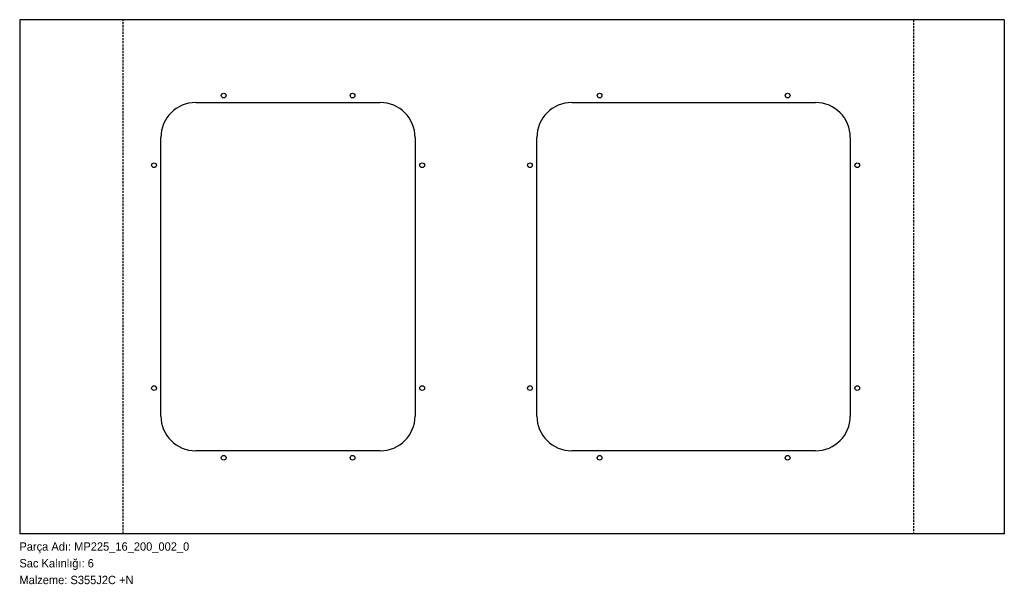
# Model space of a CAD drawing. Header units: millimetres. Extents: x 0 to 1414, y -72 to 738.
import ezdxf

# ---------------------------------------------------------------- set-up
doc = ezdxf.new("R2010")
doc.units = ezdxf.units.MM
for name, pattern in [('SLD-Katı', [0]), ('SLD-Kesik', [4.572, 3.048, -1.524]), ('SLD-Sürekli', [0])]:
    doc.linetypes.add(name, pattern=pattern)
doc.layers.add('METIN', color=96, linetype='SLD-Katı')
doc.styles.add('SLDTEXTSTYLE0', font='ARIAL.TTF', dxfattribs={"width": 0.948, "bigfont": 'bigfont'})
doc.styles.add('SLDTEXTSTYLE1', font='ARIAL.TTF', dxfattribs={"width": 0.948})

msp = doc.modelspace()

# ---------------------------------------------------------------- linework, layer by layer
at = {"color": 7, "linetype": 'SLD-Sürekli', "lineweight": 25}
for p, q in [((0.4, 738.4), (0.4, 0.4)), ((1414.2, 738.4), (0.4, 738.4)), ((1414.2, 738.4), (1414.2, 0.4)), ((253.1, 619.4), (518.1, 619.4)), ((793.1, 619.4), (1143.1, 619.4)), ((203.1, 169.4), (203.1, 569.4)), ((568.1, 569.4), (568.1, 169.4)), ((743.1, 169.4), (743.1, 569.4)), ((1193.1, 569.4), (1193.1, 169.4)), ((518.1, 119.4), (253.1, 119.4)), ((1143.1, 119.4), (793.1, 119.4)), ((1414.2, 0.4), (0.4, 0.4))]:
    msp.add_line(p, q, dxfattribs=at)
at = {"color": 7, "linetype": 'SLD-Kesik'}
for p, q in [((148.9, 0.4), (148.9, 738.4)), ((1283.7, 738.4), (1283.7, 0.4))]:
    msp.add_line(p, q, dxfattribs=at)
at = {"color": 7, "linetype": 'SLD-Sürekli', "lineweight": 25}
for centre in [(293.3, 629.4), (478.3, 629.4), (833.1, 629.4), (1103.1, 629.4), (193.3, 529.4), (578.3, 529.4), (733.1, 529.4), (1203.1, 529.4), (193.3, 209.4), (578.3, 209.4), (733.1, 209.4), (1203.1, 209.4), (293.3, 109.4), (478.3, 109.4), (833.1, 109.4), (1103.1, 109.4)]:
    msp.add_circle(centre, 3.4, dxfattribs=at)
for centre, start, end in [((253.1, 569.4), 90, 180), ((518.1, 569.4), 0, 90), ((793.1, 569.4), 90, 180), ((1143.1, 569.4), 0, 90), ((253.1, 169.4), 180, 270), ((518.1, 169.4), 270, 0), ((793.1, 169.4), 180, 270), ((1143.1, 169.4), 270, 0)]:
    msp.add_arc(centre, 50, start, end, dxfattribs=at)

# ---------------------------------------------------------------- texts
at = {"layer": 'METIN', "char_height": 12, "attachment_point": 1}
for s, insert, style in [('Parça Adı: MP225_16_200_002_0', (0, -12), 'SLDTEXTSTYLE0'), ('Sac Kalınlığı: 6', (0, -36), 'SLDTEXTSTYLE0'), ('Malzeme: S355J2C +N', (0, -60), 'SLDTEXTSTYLE1')]:
    msp.add_mtext(s, dxfattribs=dict(at, insert=insert, style=style))

doc.saveas('drawing.dxf')
